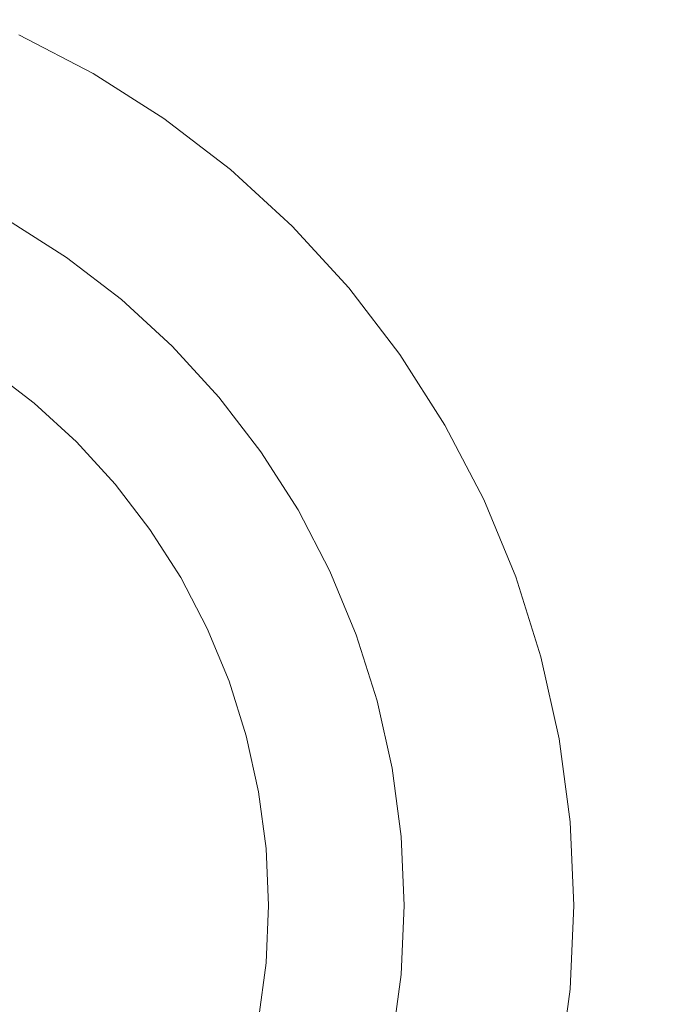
# Model space of a CAD drawing. Header units: millimetres. Extents: x -148 to 148, y -92 to 92.
# Tile 21 of 49: x -84 to -75, y 63 to 77. Entities that reach past the tile are written whole.
import ezdxf

# ---------------------------------------------------------------- set-up
doc = ezdxf.new("R2010")
doc.units = ezdxf.units.MM
doc.header["$LTSCALE"] = 25.4
doc.layers.add('Lighting-Moving Light', color=7, linetype='Continuous', lineweight=5, true_color=0x000000)

# ---------------------------------------------------------------- blocks, each defined once
blk = doc.blocks.new('Group-1')
at = {"layer": 'Lighting-Moving Light', "color": 7, "linetype": 'Continuous', "lineweight": 5, "transparency": 33554687}
for points in [[(-1905.589, -1205.846, -16.5), (-2119.658, -1205.846, -16.5), (-2119.658, -1379.915, -16.5), (-1905.589, -1379.915, -16.5)], [(-2116.123, -1209.38, -108.466), (-1909.124, -1209.38, -108.466), (-1909.124, -1376.38, -108.466), (-2116.123, -1376.38, -108.466)]]:
    blk.add_3dface(points, dxfattribs=at)
for points, invisible_edges in [([(-2096.707, -1216.192, -16.465), (-2095.623, -1216.756, -16.465), (-2094.593, -1217.412, -16.465), (-2102.623, -1228.88, -16.465)], 12), ([(-2095.623, -1216.756, -16.465), (-2096.707, -1216.192, -16.465), (-2097.751, -1218.432, -1.637), (-2096.859, -1218.896, -1.637)], 10), ([(-2094.593, -1217.412, -16.465), (-2095.623, -1216.756, -16.465), (-2096.859, -1218.896, -1.637), (-2096.011, -1219.437, -1.637)], 10), ([(-2094.593, -1217.412, -16.465), (-2093.624, -1218.156, -16.465), (-2092.724, -1218.981, -16.465), (-2102.623, -1228.88, -16.465)], 12), ([(-2093.624, -1218.156, -16.465), (-2094.593, -1217.412, -16.465), (-2096.011, -1219.437, -1.637), (-2095.213, -1220.049, -1.637)], 10), ([(-2092.724, -1218.981, -16.465), (-2093.624, -1218.156, -16.465), (-2095.213, -1220.049, -1.637), (-2094.472, -1220.728, -1.637)], 10), ([(-2096.876, -1218.926, -1.475), (-2096.03, -1219.465, -1.475), (-2096.011, -1219.437, -1.637), (-2096.859, -1218.896, -1.637)], 11), ([(-2092.724, -1218.981, -16.465), (-2091.899, -1219.881, -16.465), (-2091.155, -1220.85, -16.465), (-2102.623, -1228.88, -16.465)], 12), ([(-2096.966, -1219.081, -1.014), (-2096.134, -1219.612, -1.014), (-2096.092, -1219.552, -1.162), (-2096.93, -1219.019, -1.162)], 15), ([(-2096.93, -1219.019, -1.162), (-2096.092, -1219.552, -1.162), (-2096.057, -1219.503, -1.316), (-2096.9, -1218.967, -1.316)], 15), ([(-2096.9, -1218.967, -1.316), (-2096.057, -1219.503, -1.316), (-2096.03, -1219.465, -1.475), (-2096.876, -1218.926, -1.475)], 15), ([(-2091.899, -1219.881, -16.465), (-2092.724, -1218.981, -16.465), (-2094.472, -1220.728, -1.637), (-2093.792, -1221.47, -1.637)], 10), ([(-2097.056, -1219.238, -0.737), (-2096.237, -1219.76, -0.737), (-2096.182, -1219.681, -0.872), (-2097.008, -1219.155, -0.872)], 15), ([(-2097.008, -1219.155, -0.872), (-2096.182, -1219.681, -0.872), (-2096.134, -1219.612, -1.014), (-2096.966, -1219.081, -1.014)], 15), ([(-2097.168, -1219.432, -0.494), (-2096.366, -1219.943, -0.494), (-2096.298, -1219.847, -0.611), (-2097.11, -1219.33, -0.611)], 15), ([(-2097.11, -1219.33, -0.611), (-2096.298, -1219.847, -0.611), (-2096.237, -1219.76, -0.737), (-2097.056, -1219.238, -0.737)], 15), ([(-2097.231, -1219.541, -0.387), (-2096.438, -1220.046, -0.387), (-2096.366, -1219.943, -0.494), (-2097.168, -1219.432, -0.494)], 15), ([(-2096.057, -1219.503, -1.316), (-2095.265, -1220.111, -1.316), (-2095.235, -1220.075, -1.475), (-2096.03, -1219.465, -1.475)], 15), ([(-2096.03, -1219.465, -1.475), (-2095.235, -1220.075, -1.475), (-2095.213, -1220.049, -1.637), (-2096.011, -1219.437, -1.637)], 11), ([(-2097.299, -1219.657, -0.291), (-2096.515, -1220.157, -0.291), (-2096.438, -1220.046, -0.387), (-2097.231, -1219.541, -0.387)], 15), ([(-2096.182, -1219.681, -0.872), (-2095.405, -1220.278, -0.872), (-2095.35, -1220.213, -1.014), (-2096.134, -1219.612, -1.014)], 15), ([(-2096.134, -1219.612, -1.014), (-2095.35, -1220.213, -1.014), (-2095.304, -1220.157, -1.162), (-2096.092, -1219.552, -1.162)], 15), ([(-2096.092, -1219.552, -1.162), (-2095.304, -1220.157, -1.162), (-2095.265, -1220.111, -1.316), (-2096.057, -1219.503, -1.316)], 15), ([(-2097.37, -1219.78, -0.206), (-2096.596, -1220.273, -0.206), (-2096.515, -1220.157, -0.291), (-2097.299, -1219.657, -0.291)], 15), ([(-2096.298, -1219.847, -0.611), (-2095.535, -1220.433, -0.611), (-2095.467, -1220.351, -0.737), (-2096.237, -1219.76, -0.737)], 15), ([(-2096.237, -1219.76, -0.737), (-2095.467, -1220.351, -0.737), (-2095.405, -1220.278, -0.872), (-2096.182, -1219.681, -0.872)], 15), ([(-2097.521, -1220.042, -0.074), (-2096.77, -1220.521, -0.074), (-2096.682, -1220.395, -0.134), (-2097.444, -1219.909, -0.134)], 15), ([(-2097.444, -1219.909, -0.134), (-2096.682, -1220.395, -0.134), (-2096.596, -1220.273, -0.206), (-2097.37, -1219.78, -0.206)], 15), ([(-2096.366, -1219.943, -0.494), (-2095.61, -1220.522, -0.494), (-2095.535, -1220.433, -0.611), (-2096.298, -1219.847, -0.611)], 15), ([(-2091.155, -1220.85, -16.465), (-2091.899, -1219.881, -16.465), (-2093.792, -1221.47, -1.637), (-2093.18, -1222.268, -1.637)], 10), ([(-2096.515, -1220.157, -0.291), (-2095.778, -1220.722, -0.291), (-2095.691, -1220.619, -0.387), (-2096.438, -1220.046, -0.387)], 15), ([(-2096.438, -1220.046, -0.387), (-2095.691, -1220.619, -0.387), (-2095.61, -1220.522, -0.494), (-2096.366, -1219.943, -0.494)], 15), ([(-2095.235, -1220.075, -1.475), (-2094.496, -1220.752, -1.475), (-2094.472, -1220.728, -1.637), (-2095.213, -1220.049, -1.637)], 11), ([(-2096.596, -1220.273, -0.206), (-2095.869, -1220.831, -0.206), (-2095.778, -1220.722, -0.291), (-2096.515, -1220.157, -0.291)], 15), ([(-2095.35, -1220.213, -1.014), (-2094.623, -1220.88, -1.014), (-2094.571, -1220.828, -1.162), (-2095.304, -1220.157, -1.162)], 15), ([(-2095.304, -1220.157, -1.162), (-2094.571, -1220.828, -1.162), (-2094.529, -1220.786, -1.316), (-2095.265, -1220.111, -1.316)], 15), ([(-2095.265, -1220.111, -1.316), (-2094.529, -1220.786, -1.316), (-2094.496, -1220.752, -1.475), (-2095.235, -1220.075, -1.475)], 15), ([(-2096.682, -1220.395, -0.134), (-2095.965, -1220.945, -0.134), (-2095.869, -1220.831, -0.206), (-2096.596, -1220.273, -0.206)], 15), ([(-2095.535, -1220.433, -0.611), (-2094.826, -1221.083, -0.611), (-2094.75, -1221.007, -0.737), (-2095.467, -1220.351, -0.737)], 15), ([(-2095.467, -1220.351, -0.737), (-2094.75, -1221.007, -0.737), (-2094.683, -1220.939, -0.872), (-2095.405, -1220.278, -0.872)], 15), ([(-2095.405, -1220.278, -0.872), (-2094.683, -1220.939, -0.872), (-2094.623, -1220.88, -1.014), (-2095.35, -1220.213, -1.014)], 15), ([(-2096.77, -1220.521, -0.074), (-2096.064, -1221.063, -0.074), (-2095.965, -1220.945, -0.134), (-2096.682, -1220.395, -0.134)], 15), ([(-2095.61, -1220.522, -0.494), (-2094.909, -1221.165, -0.494), (-2094.826, -1221.083, -0.611), (-2095.535, -1220.433, -0.611)], 15), ([(-2096.861, -1220.651, -0.027), (-2096.166, -1221.184, -0.027), (-2096.064, -1221.063, -0.074), (-2096.77, -1220.521, -0.074)], 15), ([(-2095.778, -1220.722, -0.291), (-2095.093, -1221.35, -0.291), (-2094.998, -1221.255, -0.387), (-2095.691, -1220.619, -0.387)], 15), ([(-2095.691, -1220.619, -0.387), (-2094.998, -1221.255, -0.387), (-2094.909, -1221.165, -0.494), (-2095.61, -1220.522, -0.494)], 15), ([(-2096.954, -1220.783, 0.007), (-2096.27, -1221.308, 0.007), (-2096.166, -1221.184, -0.027), (-2096.861, -1220.651, -0.027)], 15), ([(-2095.869, -1220.831, -0.206), (-2095.193, -1221.45, -0.206), (-2095.093, -1221.35, -0.291), (-2095.778, -1220.722, -0.291)], 15), ([(-2094.529, -1220.786, -1.316), (-2093.854, -1221.522, -1.316), (-2093.818, -1221.492, -1.475), (-2094.496, -1220.752, -1.475)], 15), ([(-2094.496, -1220.752, -1.475), (-2093.818, -1221.492, -1.475), (-2093.792, -1221.47, -1.637), (-2094.472, -1220.728, -1.637)], 11), ([(-2091.155, -1220.85, -16.465), (-2090.499, -1221.88, -16.465), (-2089.935, -1222.964, -16.465), (-2102.623, -1228.88, -16.465)], 12), ([(-2097.143, -1221.053, 0.035), (-2096.481, -1221.56, 0.035), (-2096.375, -1221.434, 0.028), (-2097.048, -1220.917, 0.028)], 14), ([(-2097.048, -1220.917, 0.028), (-2096.375, -1221.434, 0.028), (-2096.27, -1221.308, 0.007), (-2096.954, -1220.783, 0.007)], 15), ([(-2095.965, -1220.945, -0.134), (-2095.298, -1221.555, -0.134), (-2095.193, -1221.45, -0.206), (-2095.869, -1220.831, -0.206)], 15), ([(-2094.683, -1220.939, -0.872), (-2094.021, -1221.662, -0.872), (-2093.956, -1221.607, -1.014), (-2094.623, -1220.88, -1.014)], 15), ([(-2094.623, -1220.88, -1.014), (-2093.956, -1221.607, -1.014), (-2093.9, -1221.561, -1.162), (-2094.571, -1220.828, -1.162)], 15), ([(-2094.571, -1220.828, -1.162), (-2093.9, -1221.561, -1.162), (-2093.854, -1221.522, -1.316), (-2094.529, -1220.786, -1.316)], 15), ([(-2090.499, -1221.88, -16.465), (-2091.155, -1220.85, -16.465), (-2093.18, -1222.268, -1.637), (-2092.639, -1223.116, -1.637)], 10), ([(-2095.867, -1222.123, 0.035), (-2096.481, -1221.56, 0.035), (-2097.143, -1221.053, 0.035), (-2102.623, -1228.88, 0.035)], 12), ([(-2096.166, -1221.184, -0.027), (-2095.519, -1221.776, -0.027), (-2095.407, -1221.664, -0.074), (-2096.064, -1221.063, -0.074)], 15), ([(-2096.064, -1221.063, -0.074), (-2095.407, -1221.664, -0.074), (-2095.298, -1221.555, -0.134), (-2095.965, -1220.945, -0.134)], 15), ([(-2094.826, -1221.083, -0.611), (-2094.176, -1221.792, -0.611), (-2094.094, -1221.723, -0.737), (-2094.75, -1221.007, -0.737)], 15), ([(-2094.75, -1221.007, -0.737), (-2094.094, -1221.723, -0.737), (-2094.021, -1221.662, -0.872), (-2094.683, -1220.939, -0.872)], 15), ([(-2096.27, -1221.308, 0.007), (-2095.634, -1221.891, 0.007), (-2095.519, -1221.776, -0.027), (-2096.166, -1221.184, -0.027)], 15), ([(-2094.998, -1221.255, -0.387), (-2094.362, -1221.948, -0.387), (-2094.266, -1221.867, -0.494), (-2094.909, -1221.165, -0.494)], 15), ([(-2094.909, -1221.165, -0.494), (-2094.266, -1221.867, -0.494), (-2094.176, -1221.792, -0.611), (-2094.826, -1221.083, -0.611)], 15), ([(-2096.375, -1221.434, 0.028), (-2095.75, -1222.007, 0.028), (-2095.634, -1221.891, 0.007), (-2096.27, -1221.308, 0.007)], 15), ([(-2095.193, -1221.45, -0.206), (-2094.574, -1222.126, -0.206), (-2094.465, -1222.035, -0.291), (-2095.093, -1221.35, -0.291)], 15), ([(-2095.093, -1221.35, -0.291), (-2094.465, -1222.035, -0.291), (-2094.362, -1221.948, -0.387), (-2094.998, -1221.255, -0.387)], 15), ([(-2096.481, -1221.56, 0.035), (-2095.867, -1222.123, 0.035), (-2095.75, -1222.007, 0.028), (-2096.375, -1221.434, 0.028)], 14), ([(-2095.298, -1221.555, -0.134), (-2094.688, -1222.222, -0.134), (-2094.574, -1222.126, -0.206), (-2095.193, -1221.45, -0.206)], 15), ([(-2093.854, -1221.522, -1.316), (-2093.246, -1222.314, -1.316), (-2093.208, -1222.287, -1.475), (-2093.818, -1221.492, -1.475)], 15), ([(-2093.818, -1221.492, -1.475), (-2093.208, -1222.287, -1.475), (-2093.18, -1222.268, -1.637), (-2093.792, -1221.47, -1.637)], 11), ([(-2095.407, -1221.664, -0.074), (-2094.806, -1222.321, -0.074), (-2094.688, -1222.222, -0.134), (-2095.298, -1221.555, -0.134)], 15), ([(-2094.021, -1221.662, -0.872), (-2093.424, -1222.439, -0.872), (-2093.355, -1222.39, -1.014), (-2093.956, -1221.607, -1.014)], 15), ([(-2093.956, -1221.607, -1.014), (-2093.355, -1222.39, -1.014), (-2093.295, -1222.349, -1.162), (-2093.9, -1221.561, -1.162)], 15), ([(-2093.9, -1221.561, -1.162), (-2093.295, -1222.349, -1.162), (-2093.246, -1222.314, -1.316), (-2093.854, -1221.522, -1.316)], 15), ([(-2095.634, -1221.891, 0.007), (-2095.051, -1222.526, 0.007), (-2094.927, -1222.422, -0.027), (-2095.519, -1221.776, -0.027)], 15), ([(-2095.519, -1221.776, -0.027), (-2094.927, -1222.422, -0.027), (-2094.806, -1222.321, -0.074), (-2095.407, -1221.664, -0.074)], 15), ([(-2094.176, -1221.792, -0.611), (-2093.59, -1222.555, -0.611), (-2093.503, -1222.494, -0.737), (-2094.094, -1221.723, -0.737)], 15), ([(-2094.094, -1221.723, -0.737), (-2093.503, -1222.494, -0.737), (-2093.424, -1222.439, -0.872), (-2094.021, -1221.662, -0.872)], 15), ([(-2095.75, -1222.007, 0.028), (-2095.177, -1222.632, 0.028), (-2095.051, -1222.526, 0.007), (-2095.634, -1221.891, 0.007)], 15), ([(-2094.362, -1221.948, -0.387), (-2093.789, -1222.695, -0.387), (-2093.686, -1222.622, -0.494), (-2094.266, -1221.867, -0.494)], 15), ([(-2094.266, -1221.867, -0.494), (-2093.686, -1222.622, -0.494), (-2093.59, -1222.555, -0.611), (-2094.176, -1221.792, -0.611)], 15), ([(-2089.935, -1222.964, -16.465), (-2090.499, -1221.88, -16.465), (-2092.639, -1223.116, -1.637), (-2092.175, -1224.008, -1.637)], 10), ([(-2095.867, -1222.123, 0.035), (-2095.303, -1222.738, 0.035), (-2095.177, -1222.632, 0.028), (-2095.75, -1222.007, 0.028)], 14), ([(-2094.574, -1222.126, -0.206), (-2094.016, -1222.853, -0.206), (-2093.9, -1222.772, -0.291), (-2094.465, -1222.035, -0.291)], 15), ([(-2094.465, -1222.035, -0.291), (-2093.9, -1222.772, -0.291), (-2093.789, -1222.695, -0.387), (-2094.362, -1221.948, -0.387)], 15), ([(-2094.796, -1223.399, 0.035), (-2095.303, -1222.738, 0.035), (-2095.867, -1222.123, 0.035), (-2102.623, -1228.88, 0.035)], 12), ([(-2094.688, -1222.222, -0.134), (-2094.138, -1222.939, -0.134), (-2094.016, -1222.853, -0.206), (-2094.574, -1222.126, -0.206)], 15), ([(-2094.927, -1222.422, -0.027), (-2094.394, -1223.118, -0.027), (-2094.264, -1223.027, -0.074), (-2094.806, -1222.321, -0.074)], 15), ([(-2094.806, -1222.321, -0.074), (-2094.264, -1223.027, -0.074), (-2094.138, -1222.939, -0.134), (-2094.688, -1222.222, -0.134)], 15), ([(-2093.355, -1222.39, -1.014), (-2092.825, -1223.223, -1.014), (-2092.762, -1223.187, -1.162), (-2093.295, -1222.349, -1.162)], 15), ([(-2093.295, -1222.349, -1.162), (-2092.762, -1223.187, -1.162), (-2092.71, -1223.157, -1.316), (-2093.246, -1222.314, -1.316)], 15), ([(-2093.246, -1222.314, -1.316), (-2092.71, -1223.157, -1.316), (-2092.669, -1223.133, -1.475), (-2093.208, -1222.287, -1.475)], 15), ([(-2093.208, -1222.287, -1.475), (-2092.669, -1223.133, -1.475), (-2092.639, -1223.116, -1.637), (-2093.18, -1222.268, -1.637)], 11), ([(-2095.051, -1222.526, 0.007), (-2094.526, -1223.211, 0.007), (-2094.394, -1223.118, -0.027), (-2094.927, -1222.422, -0.027)], 15), ([(-2093.59, -1222.555, -0.611), (-2093.074, -1223.367, -0.611), (-2092.981, -1223.313, -0.737), (-2093.503, -1222.494, -0.737)], 15), ([(-2093.503, -1222.494, -0.737), (-2092.981, -1223.313, -0.737), (-2092.898, -1223.265, -0.872), (-2093.424, -1222.439, -0.872)], 15), ([(-2093.424, -1222.439, -0.872), (-2092.898, -1223.265, -0.872), (-2092.825, -1223.223, -1.014), (-2093.355, -1222.39, -1.014)], 15), ([(-2095.303, -1222.738, 0.035), (-2094.796, -1223.399, 0.035), (-2094.661, -1223.305, 0.028), (-2095.177, -1222.632, 0.028)], 14), ([(-2095.177, -1222.632, 0.028), (-2094.661, -1223.305, 0.028), (-2094.526, -1223.211, 0.007), (-2095.051, -1222.526, 0.007)], 15), ([(-2093.789, -1222.695, -0.387), (-2093.284, -1223.488, -0.387), (-2093.175, -1223.425, -0.494), (-2093.686, -1222.622, -0.494)], 15), ([(-2093.686, -1222.622, -0.494), (-2093.175, -1223.425, -0.494), (-2093.074, -1223.367, -0.611), (-2093.59, -1222.555, -0.611)], 15), ([(-2094.016, -1222.853, -0.206), (-2093.523, -1223.626, -0.206), (-2093.401, -1223.555, -0.291), (-2093.9, -1222.772, -0.291)], 15), ([(-2093.9, -1222.772, -0.291), (-2093.401, -1223.555, -0.291), (-2093.284, -1223.488, -0.387), (-2093.789, -1222.695, -0.387)], 15), ([(-2094.138, -1222.939, -0.134), (-2093.652, -1223.701, -0.134), (-2093.523, -1223.626, -0.206), (-2094.016, -1222.853, -0.206)], 15), ([(-2089.935, -1222.964, -16.465), (-2089.468, -1224.092, -16.465), (-2089.101, -1225.257, -16.465), (-2102.623, -1228.88, -16.465)], 12), ([(-2094.394, -1223.118, -0.027), (-2093.923, -1223.857, -0.027), (-2093.785, -1223.778, -0.074), (-2094.264, -1223.027, -0.074)], 15), ([(-2094.264, -1223.027, -0.074), (-2093.785, -1223.778, -0.074), (-2093.652, -1223.701, -0.134), (-2094.138, -1222.939, -0.134)], 15), ([(-2089.468, -1224.092, -16.465), (-2089.935, -1222.964, -16.465), (-2092.175, -1224.008, -1.637), (-2091.79, -1224.937, -1.637)], 10), ([(-2094.661, -1223.305, 0.028), (-2094.205, -1224.02, 0.028), (-2094.063, -1223.938, 0.007), (-2094.526, -1223.211, 0.007)], 15), ([(-2094.526, -1223.211, 0.007), (-2094.063, -1223.938, 0.007), (-2093.923, -1223.857, -0.027), (-2094.394, -1223.118, -0.027)], 15), ([(-2092.825, -1223.223, -1.014), (-2092.369, -1224.099, -1.014), (-2092.303, -1224.068, -1.162), (-2092.762, -1223.187, -1.162)], 15), ([(-2092.762, -1223.187, -1.162), (-2092.303, -1224.068, -1.162), (-2092.249, -1224.042, -1.316), (-2092.71, -1223.157, -1.316)], 15), ([(-2092.71, -1223.157, -1.316), (-2092.249, -1224.042, -1.316), (-2092.206, -1224.023, -1.475), (-2092.669, -1223.133, -1.475)], 15), ([(-2092.669, -1223.133, -1.475), (-2092.206, -1224.023, -1.475), (-2092.175, -1224.008, -1.637), (-2092.639, -1223.116, -1.637)], 11), ([(-2094.796, -1223.399, 0.035), (-2094.348, -1224.102, 0.035), (-2094.205, -1224.02, 0.028), (-2094.661, -1223.305, 0.028)], 14), ([(-2093.074, -1223.367, -0.611), (-2092.629, -1224.22, -0.611), (-2092.532, -1224.175, -0.737), (-2092.981, -1223.313, -0.737)], 15), ([(-2092.981, -1223.313, -0.737), (-2092.532, -1224.175, -0.737), (-2092.445, -1224.134, -0.872), (-2092.898, -1223.265, -0.872)], 15), ([(-2092.898, -1223.265, -0.872), (-2092.445, -1224.134, -0.872), (-2092.369, -1224.099, -1.014), (-2092.825, -1223.223, -1.014)], 15), ([(-2093.963, -1224.842, 0.035), (-2094.348, -1224.102, 0.035), (-2094.796, -1223.399, 0.035), (-2102.623, -1228.88, 0.035)], 12), ([(-2093.401, -1223.555, -0.291), (-2092.972, -1224.38, -0.291), (-2092.85, -1224.323, -0.387), (-2093.284, -1223.488, -0.387)], 15), ([(-2093.284, -1223.488, -0.387), (-2092.85, -1224.323, -0.387), (-2092.735, -1224.269, -0.494), (-2093.175, -1223.425, -0.494)], 15), ([(-2093.175, -1223.425, -0.494), (-2092.735, -1224.269, -0.494), (-2092.629, -1224.22, -0.611), (-2093.074, -1223.367, -0.611)], 15), ([(-2093.652, -1223.701, -0.134), (-2093.235, -1224.502, -0.134), (-2093.1, -1224.44, -0.206), (-2093.523, -1223.626, -0.206)], 15), ([(-2093.523, -1223.626, -0.206), (-2093.1, -1224.44, -0.206), (-2092.972, -1224.38, -0.291), (-2093.401, -1223.555, -0.291)], 15), ([(-2093.923, -1223.857, -0.027), (-2093.518, -1224.634, -0.027), (-2093.374, -1224.567, -0.074), (-2093.785, -1223.778, -0.074)], 15), ([(-2093.785, -1223.778, -0.074), (-2093.374, -1224.567, -0.074), (-2093.235, -1224.502, -0.134), (-2093.652, -1223.701, -0.134)], 15), ([(-2094.205, -1224.02, 0.028), (-2093.813, -1224.772, 0.028), (-2093.665, -1224.703, 0.007), (-2094.063, -1223.938, 0.007)], 15), ([(-2094.063, -1223.938, 0.007), (-2093.665, -1224.703, 0.007), (-2093.518, -1224.634, -0.027), (-2093.923, -1223.857, -0.027)], 15), ([(-2094.348, -1224.102, 0.035), (-2093.963, -1224.842, 0.035), (-2093.813, -1224.772, 0.028), (-2094.205, -1224.02, 0.028)], 14), ([(-2092.369, -1224.099, -1.014), (-2091.991, -1225.01, -1.014), (-2091.923, -1224.986, -1.162), (-2092.303, -1224.068, -1.162)], 15), ([(-2092.303, -1224.068, -1.162), (-2091.923, -1224.986, -1.162), (-2091.866, -1224.965, -1.316), (-2092.249, -1224.042, -1.316)], 15), ([(-2092.249, -1224.042, -1.316), (-2091.866, -1224.965, -1.316), (-2091.822, -1224.949, -1.475), (-2092.206, -1224.023, -1.475)], 15), ([(-2092.206, -1224.023, -1.475), (-2091.822, -1224.949, -1.475), (-2091.79, -1224.937, -1.637), (-2092.175, -1224.008, -1.637)], 11), ([(-2092.735, -1224.269, -0.494), (-2092.371, -1225.149, -0.494), (-2092.261, -1225.109, -0.611), (-2092.629, -1224.22, -0.611)], 15), ([(-2092.629, -1224.22, -0.611), (-2092.261, -1225.109, -0.611), (-2092.161, -1225.072, -0.737), (-2092.532, -1224.175, -0.737)], 15), ([(-2092.532, -1224.175, -0.737), (-2092.161, -1225.072, -0.737), (-2092.071, -1225.039, -0.872), (-2092.445, -1224.134, -0.872)], 15), ([(-2092.445, -1224.134, -0.872), (-2092.071, -1225.039, -0.872), (-2091.991, -1225.01, -1.014), (-2092.369, -1224.099, -1.014)], 15), ([(-2089.101, -1225.257, -16.465), (-2089.468, -1224.092, -16.465), (-2091.79, -1224.937, -1.637), (-2091.488, -1225.897, -1.637)], 10), ([(-2092.972, -1224.38, -0.291), (-2092.616, -1225.238, -0.291), (-2092.49, -1225.192, -0.387), (-2092.85, -1224.323, -0.387)], 15), ([(-2092.85, -1224.323, -0.387), (-2092.49, -1225.192, -0.387), (-2092.371, -1225.149, -0.494), (-2092.735, -1224.269, -0.494)], 15), ([(-2093.374, -1224.567, -0.074), (-2093.034, -1225.39, -0.074), (-2092.889, -1225.337, -0.134), (-2093.235, -1224.502, -0.134)], 15), ([(-2093.235, -1224.502, -0.134), (-2092.889, -1225.337, -0.134), (-2092.749, -1225.286, -0.206), (-2093.1, -1224.44, -0.206)], 15), ([(-2093.1, -1224.44, -0.206), (-2092.749, -1225.286, -0.206), (-2092.616, -1225.238, -0.291), (-2092.972, -1224.38, -0.291)], 15), ([(-2093.665, -1224.703, 0.007), (-2093.335, -1225.499, 0.007), (-2093.183, -1225.444, -0.027), (-2093.518, -1224.634, -0.027)], 15), ([(-2093.518, -1224.634, -0.027), (-2093.183, -1225.444, -0.027), (-2093.034, -1225.39, -0.074), (-2093.374, -1224.567, -0.074)], 15), ([(-2093.963, -1224.842, 0.035), (-2093.644, -1225.612, 0.035), (-2093.489, -1225.556, 0.028), (-2093.813, -1224.772, 0.028)], 14), ([(-2093.813, -1224.772, 0.028), (-2093.489, -1225.556, 0.028), (-2093.335, -1225.499, 0.007), (-2093.665, -1224.703, 0.007)], 15), ([(-2093.393, -1226.407, 0.035), (-2093.644, -1225.612, 0.035), (-2093.963, -1224.842, 0.035), (-2102.623, -1228.88, 0.035)], 12), ([(-2091.822, -1224.949, -1.475), (-2091.521, -1225.905, -1.475), (-2091.488, -1225.897, -1.637), (-2091.79, -1224.937, -1.637)], 11), ([(-2092.261, -1225.109, -0.611), (-2091.972, -1226.026, -0.611), (-2091.869, -1225.999, -0.737), (-2092.161, -1225.072, -0.737)], 15), ([(-2092.161, -1225.072, -0.737), (-2091.869, -1225.999, -0.737), (-2091.776, -1225.974, -0.872), (-2092.071, -1225.039, -0.872)], 15), ([(-2092.071, -1225.039, -0.872), (-2091.776, -1225.974, -0.872), (-2091.694, -1225.952, -1.014), (-2091.991, -1225.01, -1.014)], 15), ([(-2091.991, -1225.01, -1.014), (-2091.694, -1225.952, -1.014), (-2091.624, -1225.933, -1.162), (-2091.923, -1224.986, -1.162)], 15), ([(-2091.923, -1224.986, -1.162), (-2091.624, -1225.933, -1.162), (-2091.566, -1225.918, -1.316), (-2091.866, -1224.965, -1.316)], 15), ([(-2091.866, -1224.965, -1.316), (-2091.566, -1225.918, -1.316), (-2091.521, -1225.905, -1.475), (-2091.822, -1224.949, -1.475)], 15), ([(-2092.616, -1225.238, -0.291), (-2092.337, -1226.124, -0.291), (-2092.207, -1226.089, -0.387), (-2092.49, -1225.192, -0.387)], 15), ([(-2092.49, -1225.192, -0.387), (-2092.207, -1226.089, -0.387), (-2092.085, -1226.057, -0.494), (-2092.371, -1225.149, -0.494)], 15), ([(-2092.371, -1225.149, -0.494), (-2092.085, -1226.057, -0.494), (-2091.972, -1226.026, -0.611), (-2092.261, -1225.109, -0.611)], 15), ([(-2089.101, -1225.257, -16.465), (-2088.836, -1226.449, -16.465), (-2088.677, -1227.66, -16.465), (-2102.623, -1228.88, -16.465)], 12), ([(-2093.034, -1225.39, -0.074), (-2092.766, -1226.239, -0.074), (-2092.617, -1226.199, -0.134), (-2092.889, -1225.337, -0.134)], 15), ([(-2092.889, -1225.337, -0.134), (-2092.617, -1226.199, -0.134), (-2092.474, -1226.161, -0.206), (-2092.749, -1225.286, -0.206)], 15), ([(-2092.749, -1225.286, -0.206), (-2092.474, -1226.161, -0.206), (-2092.337, -1226.124, -0.291), (-2092.616, -1225.238, -0.291)], 15), ([(-2088.836, -1226.449, -16.465), (-2089.101, -1225.257, -16.465), (-2091.488, -1225.897, -1.637), (-2091.27, -1226.878, -1.637)], 10), ([(-2093.489, -1225.556, 0.028), (-2093.234, -1226.364, 0.028), (-2093.075, -1226.322, 0.007), (-2093.335, -1225.499, 0.007)], 15), ([(-2093.335, -1225.499, 0.007), (-2093.075, -1226.322, 0.007), (-2092.919, -1226.28, -0.027), (-2093.183, -1225.444, -0.027)], 15), ([(-2093.183, -1225.444, -0.027), (-2092.919, -1226.28, -0.027), (-2092.766, -1226.239, -0.074), (-2093.034, -1225.39, -0.074)], 15), ([(-2093.644, -1225.612, 0.035), (-2093.393, -1226.407, 0.035), (-2093.234, -1226.364, 0.028), (-2093.489, -1225.556, 0.028)], 14), ([(-2091.694, -1225.952, -1.014), (-2091.481, -1226.916, -1.014), (-2091.409, -1226.903, -1.162), (-2091.624, -1225.933, -1.162)], 15), ([(-2091.624, -1225.933, -1.162), (-2091.409, -1226.903, -1.162), (-2091.35, -1226.893, -1.316), (-2091.566, -1225.918, -1.316)], 15), ([(-2091.566, -1225.918, -1.316), (-2091.35, -1226.893, -1.316), (-2091.303, -1226.884, -1.475), (-2091.521, -1225.905, -1.475)], 15), ([(-2091.521, -1225.905, -1.475), (-2091.303, -1226.884, -1.475), (-2091.27, -1226.878, -1.637), (-2091.488, -1225.897, -1.637)], 11), ([(-2092.337, -1226.124, -0.291), (-2092.136, -1227.031, -0.291), (-2092.003, -1227.008, -0.387), (-2092.207, -1226.089, -0.387)], 15), ([(-2092.207, -1226.089, -0.387), (-2092.003, -1227.008, -0.387), (-2091.879, -1226.986, -0.494), (-2092.085, -1226.057, -0.494)], 15), ([(-2092.085, -1226.057, -0.494), (-2091.879, -1226.986, -0.494), (-2091.764, -1226.965, -0.611), (-2091.972, -1226.026, -0.611)], 15), ([(-2091.972, -1226.026, -0.611), (-2091.764, -1226.965, -0.611), (-2091.658, -1226.947, -0.737), (-2091.869, -1225.999, -0.737)], 15), ([(-2091.869, -1225.999, -0.737), (-2091.658, -1226.947, -0.737), (-2091.564, -1226.93, -0.872), (-2091.776, -1225.974, -0.872)], 15), ([(-2091.776, -1225.974, -0.872), (-2091.564, -1226.93, -0.872), (-2091.481, -1226.916, -1.014), (-2091.694, -1225.952, -1.014)], 15), ([(-2092.766, -1226.239, -0.074), (-2092.573, -1227.108, -0.074), (-2092.422, -1227.081, -0.134), (-2092.617, -1226.199, -0.134)], 15), ([(-2092.617, -1226.199, -0.134), (-2092.422, -1227.081, -0.134), (-2092.275, -1227.056, -0.206), (-2092.474, -1226.161, -0.206)], 15), ([(-2092.474, -1226.161, -0.206), (-2092.275, -1227.056, -0.206), (-2092.136, -1227.031, -0.291), (-2092.337, -1226.124, -0.291)], 15), ([(-2093.393, -1226.407, 0.035), (-2093.213, -1227.221, 0.035), (-2093.05, -1227.192, 0.028), (-2093.234, -1226.364, 0.028)], 14), ([(-2093.234, -1226.364, 0.028), (-2093.05, -1227.192, 0.028), (-2092.889, -1227.164, 0.007), (-2093.075, -1226.322, 0.007)], 15), ([(-2093.075, -1226.322, 0.007), (-2092.889, -1227.164, 0.007), (-2092.729, -1227.136, -0.027), (-2092.919, -1226.28, -0.027)], 15), ([(-2092.919, -1226.28, -0.027), (-2092.729, -1227.136, -0.027), (-2092.573, -1227.108, -0.074), (-2092.766, -1226.239, -0.074)], 15), ([(-2093.104, -1228.048, 0.035), (-2093.213, -1227.221, 0.035), (-2093.393, -1226.407, 0.035), (-2102.623, -1228.88, 0.035)], 12), ([(-2088.677, -1227.66, -16.465), (-2088.836, -1226.449, -16.465), (-2091.27, -1226.878, -1.637), (-2091.139, -1227.876, -1.637)], 10), ([(-2091.764, -1226.965, -0.611), (-2091.638, -1227.919, -0.611), (-2091.532, -1227.91, -0.737), (-2091.658, -1226.947, -0.737)], 15), ([(-2091.658, -1226.947, -0.737), (-2091.532, -1227.91, -0.737), (-2091.436, -1227.902, -0.872), (-2091.564, -1226.93, -0.872)], 15), ([(-2091.564, -1226.93, -0.872), (-2091.436, -1227.902, -0.872), (-2091.352, -1227.894, -1.014), (-2091.481, -1226.916, -1.014)], 15), ([(-2091.481, -1226.916, -1.014), (-2091.352, -1227.894, -1.014), (-2091.279, -1227.888, -1.162), (-2091.409, -1226.903, -1.162)], 15), ([(-2091.409, -1226.903, -1.162), (-2091.279, -1227.888, -1.162), (-2091.22, -1227.883, -1.316), (-2091.35, -1226.893, -1.316)], 15), ([(-2091.35, -1226.893, -1.316), (-2091.22, -1227.883, -1.316), (-2091.173, -1227.879, -1.475), (-2091.303, -1226.884, -1.475)], 15), ([(-2091.303, -1226.884, -1.475), (-2091.173, -1227.879, -1.475), (-2091.139, -1227.876, -1.637), (-2091.27, -1226.878, -1.637)], 11), ([(-2092.573, -1227.108, -0.074), (-2092.457, -1227.991, -0.074), (-2092.304, -1227.977, -0.134), (-2092.422, -1227.081, -0.134)], 15), ([(-2092.422, -1227.081, -0.134), (-2092.304, -1227.977, -0.134), (-2092.156, -1227.965, -0.206), (-2092.275, -1227.056, -0.206)], 15), ([(-2092.275, -1227.056, -0.206), (-2092.156, -1227.965, -0.206), (-2092.014, -1227.952, -0.291), (-2092.136, -1227.031, -0.291)], 15), ([(-2092.136, -1227.031, -0.291), (-2092.014, -1227.952, -0.291), (-2091.88, -1227.94, -0.387), (-2092.003, -1227.008, -0.387)], 15), ([(-2092.003, -1227.008, -0.387), (-2091.88, -1227.94, -0.387), (-2091.755, -1227.929, -0.494), (-2091.879, -1226.986, -0.494)], 15), ([(-2091.879, -1226.986, -0.494), (-2091.755, -1227.929, -0.494), (-2091.638, -1227.919, -0.611), (-2091.764, -1226.965, -0.611)], 15), ([(-2093.213, -1227.221, 0.035), (-2093.104, -1228.048, 0.035), (-2092.94, -1228.033, 0.028), (-2093.05, -1227.192, 0.028)], 14), ([(-2093.05, -1227.192, 0.028), (-2092.94, -1228.033, 0.028), (-2092.776, -1228.019, 0.007), (-2092.889, -1227.164, 0.007)], 15), ([(-2092.889, -1227.164, 0.007), (-2092.776, -1228.019, 0.007), (-2092.615, -1228.005, -0.027), (-2092.729, -1227.136, -0.027)], 15), ([(-2092.729, -1227.136, -0.027), (-2092.615, -1228.005, -0.027), (-2092.457, -1227.991, -0.074), (-2092.573, -1227.108, -0.074)], 15), ([(-2088.677, -1227.66, -16.465), (-2088.623, -1228.88, -16.465), (-2088.677, -1230.101, -16.465), (-2102.623, -1228.88, -16.465)], 12), ([(-2088.623, -1228.88, -16.465), (-2088.677, -1227.66, -16.465), (-2091.139, -1227.876, -1.637), (-2091.095, -1228.88, -1.637)], 10), ([(-2092.156, -1227.965, -0.206), (-2092.116, -1228.88, -0.206), (-2091.974, -1228.88, -0.291), (-2092.014, -1227.952, -0.291)], 15), ([(-2092.014, -1227.952, -0.291), (-2091.974, -1228.88, -0.291), (-2091.839, -1228.88, -0.387), (-2091.88, -1227.94, -0.387)], 15), ([(-2091.88, -1227.94, -0.387), (-2091.839, -1228.88, -0.387), (-2091.713, -1228.88, -0.494), (-2091.755, -1227.929, -0.494)], 15), ([(-2091.755, -1227.929, -0.494), (-2091.713, -1228.88, -0.494), (-2091.596, -1228.88, -0.611), (-2091.638, -1227.919, -0.611)], 15), ([(-2091.638, -1227.919, -0.611), (-2091.596, -1228.88, -0.611), (-2091.489, -1228.88, -0.737), (-2091.532, -1227.91, -0.737)], 15), ([(-2091.532, -1227.91, -0.737), (-2091.489, -1228.88, -0.737), (-2091.393, -1228.88, -0.872), (-2091.436, -1227.902, -0.872)], 15), ([(-2091.436, -1227.902, -0.872), (-2091.393, -1228.88, -0.872), (-2091.309, -1228.88, -1.014), (-2091.352, -1227.894, -1.014)], 15), ([(-2091.352, -1227.894, -1.014), (-2091.309, -1228.88, -1.014), (-2091.236, -1228.88, -1.162), (-2091.279, -1227.888, -1.162)], 15), ([(-2091.279, -1227.888, -1.162), (-2091.236, -1228.88, -1.162), (-2091.176, -1228.88, -1.316), (-2091.22, -1227.883, -1.316)], 15), ([(-2091.22, -1227.883, -1.316), (-2091.176, -1228.88, -1.316), (-2091.129, -1228.88, -1.475), (-2091.173, -1227.879, -1.475)], 15), ([(-2091.173, -1227.879, -1.475), (-2091.129, -1228.88, -1.475), (-2091.095, -1228.88, -1.637), (-2091.139, -1227.876, -1.637)], 11), ([(-2093.104, -1229.713, 0.035), (-2093.068, -1228.88, 0.035), (-2093.104, -1228.048, 0.035), (-2102.623, -1228.88, 0.035)], 12), ([(-2093.104, -1228.048, 0.035), (-2093.068, -1228.88, 0.035), (-2092.903, -1228.88, 0.028), (-2092.94, -1228.033, 0.028)], 14), ([(-2092.94, -1228.033, 0.028), (-2092.903, -1228.88, 0.028), (-2092.739, -1228.88, 0.007), (-2092.776, -1228.019, 0.007)], 15), ([(-2092.776, -1228.019, 0.007), (-2092.739, -1228.88, 0.007), (-2092.577, -1228.88, -0.027), (-2092.615, -1228.005, -0.027)], 15), ([(-2092.615, -1228.005, -0.027), (-2092.577, -1228.88, -0.027), (-2092.418, -1228.88, -0.074), (-2092.457, -1227.991, -0.074)], 15), ([(-2092.457, -1227.991, -0.074), (-2092.418, -1228.88, -0.074), (-2092.264, -1228.88, -0.134), (-2092.304, -1227.977, -0.134)], 15), ([(-2092.304, -1227.977, -0.134), (-2092.264, -1228.88, -0.134), (-2092.116, -1228.88, -0.206), (-2092.156, -1227.965, -0.206)], 15), ([(-2097.143, -1236.708, 0.035), (-2096.481, -1236.2, 0.035), (-2095.867, -1235.637, 0.035), (-2102.623, -1228.88, 0.035)], 12), ([(-2095.867, -1235.637, 0.035), (-2095.303, -1235.023, 0.035), (-2094.796, -1234.361, 0.035), (-2102.623, -1228.88, 0.035)], 12), ([(-2094.796, -1234.361, 0.035), (-2094.348, -1233.658, 0.035), (-2093.963, -1232.919, 0.035), (-2102.623, -1228.88, 0.035)], 12), ([(-2093.963, -1232.919, 0.035), (-2093.644, -1232.149, 0.035), (-2093.393, -1231.354, 0.035), (-2102.623, -1228.88, 0.035)], 12), ([(-2093.393, -1231.354, 0.035), (-2093.213, -1230.54, 0.035), (-2093.104, -1229.713, 0.035), (-2102.623, -1228.88, 0.035)], 12), ([(-2088.677, -1230.101, -16.465), (-2088.836, -1231.311, -16.465), (-2089.101, -1232.504, -16.465), (-2102.623, -1228.88, -16.465)], 12), ([(-2089.101, -1232.504, -16.465), (-2089.468, -1233.669, -16.465), (-2089.935, -1234.797, -16.465), (-2102.623, -1228.88, -16.465)], 12), ([(-2089.935, -1234.797, -16.465), (-2090.499, -1235.88, -16.465), (-2091.155, -1236.91, -16.465), (-2102.623, -1228.88, -16.465)], 12), ([(-2091.155, -1236.91, -16.465), (-2091.899, -1237.879, -16.465), (-2092.724, -1238.78, -16.465), (-2102.623, -1228.88, -16.465)], 12), ([(-2092.724, -1238.78, -16.465), (-2093.624, -1239.605, -16.465), (-2094.593, -1240.348, -16.465), (-2102.623, -1228.88, -16.465)], 12), ([(-2094.593, -1240.348, -16.465), (-2095.623, -1241.005, -16.465), (-2096.707, -1241.569, -16.465), (-2102.623, -1228.88, -16.465)], 12), ([(-2093.068, -1228.88, 0.035), (-2093.104, -1229.713, 0.035), (-2092.94, -1229.728, 0.028), (-2092.903, -1228.88, 0.028)], 14), ([(-2092.903, -1228.88, 0.028), (-2092.94, -1229.728, 0.028), (-2092.776, -1229.742, 0.007), (-2092.739, -1228.88, 0.007)], 15), ([(-2092.739, -1228.88, 0.007), (-2092.776, -1229.742, 0.007), (-2092.615, -1229.756, -0.027), (-2092.577, -1228.88, -0.027)], 15), ([(-2092.577, -1228.88, -0.027), (-2092.615, -1229.756, -0.027), (-2092.457, -1229.77, -0.074), (-2092.418, -1228.88, -0.074)], 15), ([(-2092.418, -1228.88, -0.074), (-2092.457, -1229.77, -0.074), (-2092.304, -1229.783, -0.134), (-2092.264, -1228.88, -0.134)], 15), ([(-2092.264, -1228.88, -0.134), (-2092.304, -1229.783, -0.134), (-2092.156, -1229.796, -0.206), (-2092.116, -1228.88, -0.206)], 15), ([(-2092.116, -1228.88, -0.206), (-2092.156, -1229.796, -0.206), (-2092.014, -1229.809, -0.291), (-2091.974, -1228.88, -0.291)], 15), ([(-2091.974, -1228.88, -0.291), (-2092.014, -1229.809, -0.291), (-2091.88, -1229.82, -0.387), (-2091.839, -1228.88, -0.387)], 15), ([(-2091.839, -1228.88, -0.387), (-2091.88, -1229.82, -0.387), (-2091.755, -1229.831, -0.494), (-2091.713, -1228.88, -0.494)], 15), ([(-2091.713, -1228.88, -0.494), (-2091.755, -1229.831, -0.494), (-2091.638, -1229.841, -0.611), (-2091.596, -1228.88, -0.611)], 15), ([(-2091.596, -1228.88, -0.611), (-2091.638, -1229.841, -0.611), (-2091.532, -1229.851, -0.737), (-2091.489, -1228.88, -0.737)], 15), ([(-2091.489, -1228.88, -0.737), (-2091.532, -1229.851, -0.737), (-2091.436, -1229.859, -0.872), (-2091.393, -1228.88, -0.872)], 15), ([(-2091.393, -1228.88, -0.872), (-2091.436, -1229.859, -0.872), (-2091.352, -1229.867, -1.014), (-2091.309, -1228.88, -1.014)], 15), ([(-2091.309, -1228.88, -1.014), (-2091.352, -1229.867, -1.014), (-2091.279, -1229.873, -1.162), (-2091.236, -1228.88, -1.162)], 15), ([(-2091.236, -1228.88, -1.162), (-2091.279, -1229.873, -1.162), (-2091.22, -1229.878, -1.316), (-2091.176, -1228.88, -1.316)], 15), ([(-2091.176, -1228.88, -1.316), (-2091.22, -1229.878, -1.316), (-2091.173, -1229.882, -1.475), (-2091.129, -1228.88, -1.475)], 15), ([(-2091.129, -1228.88, -1.475), (-2091.173, -1229.882, -1.475), (-2091.139, -1229.885, -1.637), (-2091.095, -1228.88, -1.637)], 11), ([(-2088.677, -1230.101, -16.465), (-2088.623, -1228.88, -16.465), (-2091.095, -1228.88, -1.637), (-2091.139, -1229.885, -1.637)], 10), ([(-2093.104, -1229.713, 0.035), (-2093.213, -1230.54, 0.035), (-2093.05, -1230.568, 0.028), (-2092.94, -1229.728, 0.028)], 14), ([(-2092.94, -1229.728, 0.028), (-2093.05, -1230.568, 0.028), (-2092.889, -1230.597, 0.007), (-2092.776, -1229.742, 0.007)], 15), ([(-2092.776, -1229.742, 0.007), (-2092.889, -1230.597, 0.007), (-2092.729, -1230.625, -0.027), (-2092.615, -1229.756, -0.027)], 15), ([(-2092.615, -1229.756, -0.027), (-2092.729, -1230.625, -0.027), (-2092.573, -1230.652, -0.074), (-2092.457, -1229.77, -0.074)], 15), ([(-2092.457, -1229.77, -0.074), (-2092.573, -1230.652, -0.074), (-2092.422, -1230.679, -0.134), (-2092.304, -1229.783, -0.134)], 15), ([(-2092.304, -1229.783, -0.134), (-2092.422, -1230.679, -0.134), (-2092.275, -1230.705, -0.206), (-2092.156, -1229.796, -0.206)], 15), ([(-2092.156, -1229.796, -0.206), (-2092.275, -1230.705, -0.206), (-2092.136, -1230.73, -0.291), (-2092.014, -1229.809, -0.291)], 15), ([(-2092.014, -1229.809, -0.291), (-2092.136, -1230.73, -0.291), (-2092.003, -1230.753, -0.387), (-2091.88, -1229.82, -0.387)], 15), ([(-2091.88, -1229.82, -0.387), (-2092.003, -1230.753, -0.387), (-2091.879, -1230.775, -0.494), (-2091.755, -1229.831, -0.494)], 15), ([(-2091.755, -1229.831, -0.494), (-2091.879, -1230.775, -0.494), (-2091.764, -1230.795, -0.611), (-2091.638, -1229.841, -0.611)], 15), ([(-2091.638, -1229.841, -0.611), (-2091.764, -1230.795, -0.611), (-2091.658, -1230.814, -0.737), (-2091.532, -1229.851, -0.737)], 15), ([(-2091.532, -1229.851, -0.737), (-2091.658, -1230.814, -0.737), (-2091.564, -1230.83, -0.872), (-2091.436, -1229.859, -0.872)], 15), ([(-2091.436, -1229.859, -0.872), (-2091.564, -1230.83, -0.872), (-2091.481, -1230.845, -1.014), (-2091.352, -1229.867, -1.014)], 15), ([(-2091.352, -1229.867, -1.014), (-2091.481, -1230.845, -1.014), (-2091.409, -1230.858, -1.162), (-2091.279, -1229.873, -1.162)], 15), ([(-2091.279, -1229.873, -1.162), (-2091.409, -1230.858, -1.162), (-2091.35, -1230.868, -1.316), (-2091.22, -1229.878, -1.316)], 15), ([(-2091.22, -1229.878, -1.316), (-2091.35, -1230.868, -1.316), (-2091.303, -1230.876, -1.475), (-2091.173, -1229.882, -1.475)], 15), ([(-2091.173, -1229.882, -1.475), (-2091.303, -1230.876, -1.475), (-2091.27, -1230.882, -1.637), (-2091.139, -1229.885, -1.637)], 11), ([(-2088.836, -1231.311, -16.465), (-2088.677, -1230.101, -16.465), (-2091.139, -1229.885, -1.637), (-2091.27, -1230.882, -1.637)], 10)]:
    blk.add_3dface(points, dxfattribs=dict(at, invisible_edges=invisible_edges))
at = {"layer": 'Lighting-Moving Light', "color": 0, "flags": 1}
for tag in ['Yoke', 'Weight', 'Weight', 'Wattage', '3D_Symbol_Name', 'Candlepower', 'Body', 'Model_Name', 'Beam_Angle', 'Field_Angle', 'Remarks', 'Beam_Angle_2', 'Field_Angle_2', 'Num_Channels', 'Frame_Size', 'Device_Type', 'FixtureID', 'Frame_Size', 'Base', 'Lens', 'Inst_Type', 'Lamp']:
    blk.add_attdef(tag, (-2481.594, 128.93), '', height=0.18, dxfattribs=at)

msp = doc.modelspace()

# ---------------------------------------------------------------- block references
at = {"layer": 'Lighting-Moving Light', "color": 7, "transparency": 33554687}
msp.add_blockref('Group-1', (2012.623, 1292.88), dxfattribs=at)

doc.saveas('drawing.dxf')
